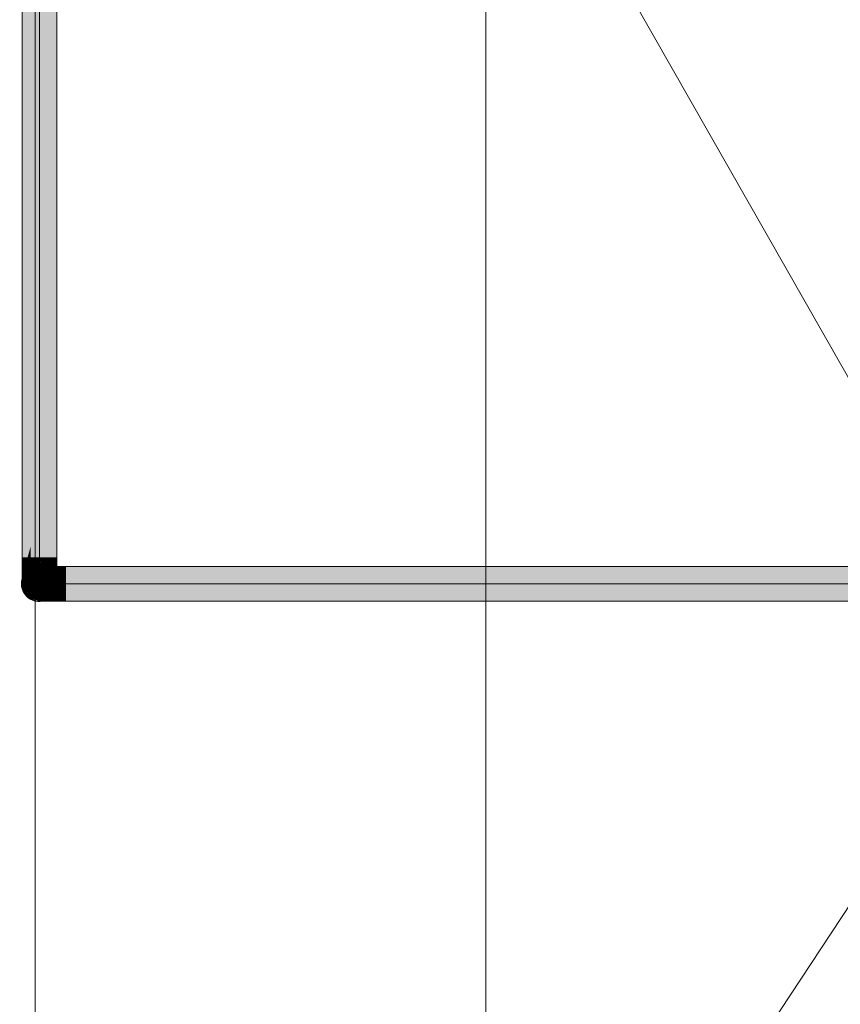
# Model space of a CAD drawing. Extents: x 69 to 739, y -141 to 453.
# Tile 43 of 48: x 340 to 367, y 200 to 233. Entities that reach past the tile are written whole.
import ezdxf
from ezdxf.lldxf.tags import DXFTag

# ---------------------------------------------------------------- set-up
doc = ezdxf.new("R2010")
doc.units = 0
doc.layers.get('0').update_dxf_attribs({"lineweight": 5})
for name, color, linetype, lineweight in [('0-Shading', 7, 'Continuous', 5), ('5_UG-BESTAND', 7, 'Continuous', 25), ('5_UG-NEU', 7, 'Continuous', 25)]:
    doc.layers.add(name, color=color, linetype=linetype, lineweight=lineweight)
doc.layers.add('S_Kaltwasser', color=7, linetype='Continuous', lineweight=18, true_color=0x006000)
tags = doc.linetypes.add('PUNKT2_S9', pattern=[0.0005, 0, -0.0005]).pattern_tags.tags
tags[6:7] = [DXFTag(74, 4), DXFTag(75, 0), DXFTag(340, '0'), DXFTag(46, 1.0), DXFTag(50, 0.0), DXFTag(44, 0.0), DXFTag(45, 0.0)]
tags[4:5] = [DXFTag(74, 4), DXFTag(75, 0), DXFTag(340, '0'), DXFTag(46, 1.0), DXFTag(50, 0.0), DXFTag(44, 0.0), DXFTag(45, 0.0)]
tags = doc.linetypes.add('STRICHPUNKT2_S5', pattern=[0.01, 0.008, -0.001, 0, -0.001]).pattern_tags.tags
tags[10:11] = [DXFTag(74, 4), DXFTag(75, 0), DXFTag(340, '0'), DXFTag(46, 1.0), DXFTag(50, 0.0), DXFTag(44, 0.0), DXFTag(45, 0.0)]
tags[8:9] = [DXFTag(74, 4), DXFTag(75, 0), DXFTag(340, '0'), DXFTag(46, 1.0), DXFTag(50, 0.0), DXFTag(44, 0.0), DXFTag(45, 0.0)]
tags[6:7] = [DXFTag(74, 4), DXFTag(75, 0), DXFTag(340, '0'), DXFTag(46, 1.0), DXFTag(50, 0.0), DXFTag(44, 0.0), DXFTag(45, 0.0)]
tags[4:5] = [DXFTag(74, 4), DXFTag(75, 0), DXFTag(340, '0'), DXFTag(46, 1.0), DXFTag(50, 0.0), DXFTag(44, 0.0), DXFTag(45, 0.0)]
tags = doc.linetypes.add('VERDECKT2_S2', pattern=[0.0027, 0.002, -0.0007]).pattern_tags.tags
tags[6:7] = [DXFTag(74, 4), DXFTag(75, 0), DXFTag(340, '0'), DXFTag(46, 1.0), DXFTag(50, 0.0), DXFTag(44, 0.0), DXFTag(45, 0.0)]
tags[4:5] = [DXFTag(74, 4), DXFTag(75, 0), DXFTag(340, '0'), DXFTag(46, 1.0), DXFTag(50, 0.0), DXFTag(44, 0.0), DXFTag(45, 0.0)]

# ---------------------------------------------------------------- blocks, each defined once
blk = doc.blocks.new('Shading-A06HSZP5NL', base_point=(467.527, 214.199))
at = {"layer": '0-Shading', "color": 98, "true_color": 0x005e00}
for points in [[(340.194, 229.036), (340.484, 229.019), (340.194, 239.232), (340.484, 239.522)], [(340.484, 229.019), (340.774, 228.96), (340.484, 239.522), (340.774, 239.232)], [(340.484, 229.019), (340.194, 229.036), (340.484, 216.259), (340.194, 215.13)], [(340.484, 229.019), (340.484, 216.083), (340.774, 228.96), (340.774, 217.175)], [(340.484, 216.083), (340.484, 214.75), (340.774, 217.175), (340.774, 214.75)], [(340.194, 215.13), (340.194, 215.011), (340.484, 216.259), (340.484, 216.083)], [(340.484, 216.083), (340.194, 215.011), (340.445, 214.75), (340.194, 214.75)], [(340.484, 216.083), (340.445, 214.75), (340.484, 214.787)], [(340.445, 214.75), (340.484, 214.75), (340.484, 214.787)], [(461.254, 214.17), (341.354, 214.17), (463.615, 213.88), (341.354, 213.88)], [(463.615, 213.88), (341.354, 213.88), (465.66, 213.59), (341.354, 213.59)]]:
    blk.add_solid(points, dxfattribs=at)
at = {"layer": '0-Shading', "color": 98, "true_color": 0x005100}
for points in [[(339.981, 229.007), (340.194, 229.036), (339.981, 238.439), (340.194, 239.232)], [(340.774, 228.96), (340.986, 228.875), (340.774, 239.232), (340.986, 238.439)], [(340.194, 215.298), (340.194, 229.036), (340.19, 215.282), (339.981, 229.007)], [(340.19, 215.282), (339.981, 229.007), (340.053, 214.75), (339.981, 214.75)], [(340.774, 214.75), (340.986, 214.75), (340.774, 228.96), (340.986, 228.875)], [(340.088, 214.75), (340.192, 215.124), (340.053, 214.75), (340.19, 215.282)], [(340.194, 215.011), (340.192, 215.124), (340.121, 214.75), (340.088, 214.75)], [(340.194, 215.13), (340.194, 215.298), (340.192, 215.124), (340.19, 215.282)], [(340.192, 215.124), (340.194, 215.011), (340.194, 215.13)], [(340.121, 214.75), (340.194, 214.75), (340.194, 215.011)], [(340.021, 214.75), (339.981, 214.75), (339.995, 214.604), (339.981, 214.6)], [(340.021, 214.61), (340.053, 214.75), (339.995, 214.604), (340.021, 214.75)], [(340.053, 214.619), (340.088, 214.75), (340.021, 214.61), (340.053, 214.75)], [(340.088, 214.628), (340.121, 214.75), (340.053, 214.619), (340.088, 214.75)], [(340.088, 214.628), (340.176, 214.65), (340.121, 214.75), (340.194, 214.75)], [(340.176, 214.65), (340.194, 214.655), (340.194, 214.75)], [(340.986, 214.75), (340.774, 214.75), (340.979, 214.602), (340.774, 214.655)], [(340.986, 214.6), (340.986, 214.75), (340.979, 214.602)], [(341.354, 214.17), (341.354, 214.382), (340.998, 214.17), (341.053, 214.382)], [(459.21, 214.382), (341.354, 214.382), (461.254, 214.17), (341.354, 214.17)], [(341.354, 213.378), (341.354, 213.59), (341.053, 213.378), (340.998, 213.59)], [(466.84, 213.378), (341.354, 213.59), (341.354, 213.378)], [(341.354, 213.59), (466.84, 213.378), (465.66, 213.59)]]:
    blk.add_solid(points, dxfattribs=at)
at = {"layer": '0-Shading', "color": 98, "true_color": 0x003c00}
for points in [[(339.904, 228.94), (339.981, 229.007), (339.904, 237.357), (339.981, 238.439)], [(340.986, 228.875), (341.064, 228.787), (340.986, 238.439), (341.064, 237.357)], [(339.904, 214.75), (339.981, 214.75), (339.904, 228.94), (339.981, 229.007)], [(340.986, 214.75), (341.064, 214.75), (340.986, 228.875), (341.064, 228.787)], [(339.981, 214.75), (339.904, 214.75), (339.974, 214.593), (339.904, 214.525)], [(339.981, 214.6), (339.981, 214.75), (339.974, 214.593)], [(341.064, 214.75), (340.986, 214.75), (341.064, 214.525), (340.986, 214.6)], [(341.354, 214.382), (341.354, 214.46), (341.053, 214.382), (341.128, 214.46)], [(458.029, 214.46), (341.354, 214.46), (459.21, 214.382), (341.354, 214.382)], [(341.079, 213.378), (341.053, 213.378), (341.097, 213.333)], [(341.128, 213.3), (341.079, 213.378), (341.097, 213.333)], [(341.128, 213.3), (341.354, 213.3), (341.079, 213.378), (341.354, 213.378)], [(341.354, 213.378), (341.354, 213.3), (466.84, 213.378), (466.84, 213.3)]]:
    blk.add_solid(points, dxfattribs=at)
at = {"layer": '0-Shading', "color": 98, "true_color": 0x003b00}
for points in [[(339.974, 214.593), (339.904, 214.525), (339.947, 214.395), (339.904, 214.315)], [(339.947, 214.395), (339.965, 214.43), (339.974, 214.593), (339.981, 214.6)], [(339.965, 214.43), (339.981, 214.46), (339.981, 214.6)], [(340.813, 214.382), (340.919, 214.46), (340.811, 214.402)], [(340.813, 214.382), (341.053, 214.382), (340.919, 214.46), (341.128, 214.46)], [(341.064, 214.525), (340.986, 214.6), (341.064, 214.315), (340.986, 214.46)], [(340.774, 214.382), (340.813, 214.382), (340.811, 214.402)], [(340.833, 213.378), (340.774, 213.378), (340.864, 213.329)], [(340.919, 213.3), (340.833, 213.378), (340.864, 213.329)], [(340.833, 213.378), (341.097, 213.333), (341.053, 213.378)], [(340.833, 213.378), (340.919, 213.3), (341.097, 213.333), (341.11, 213.3)], [(341.11, 213.3), (341.128, 213.3), (341.097, 213.333)]]:
    blk.add_solid(points, dxfattribs=at)
at = {"layer": '0-Shading', "color": 98, "true_color": 0x003900}
for points in [[(339.904, 214.135), (339.981, 214.359), (339.947, 214.395), (339.981, 214.46)], [(340.599, 214.382), (340.738, 214.46), (340.604, 214.409)], [(340.738, 214.46), (340.599, 214.382), (340.811, 214.402), (340.774, 214.382)], [(340.738, 214.46), (340.811, 214.402), (340.805, 214.46)], [(340.811, 214.402), (340.919, 214.46), (340.805, 214.46)], [(341.064, 214.315), (340.986, 214.46), (341.064, 214.135), (340.986, 214.34)], [(339.947, 214.395), (339.904, 214.315), (339.904, 214.19)], [(339.904, 214.135), (339.947, 214.395), (339.904, 214.19)], [(339.981, 214.359), (339.904, 214.135), (339.975, 214.324)], [(339.981, 214.34), (339.981, 214.359), (339.975, 214.324)], [(340.533, 214.382), (340.599, 214.382), (340.604, 214.409)], [(340.609, 213.378), (340.533, 213.378), (340.646, 213.335)], [(340.738, 213.3), (340.609, 213.378), (340.646, 213.335)], [(340.609, 213.378), (340.864, 213.329), (340.774, 213.378)], [(340.609, 213.378), (340.738, 213.3), (340.864, 213.329), (340.884, 213.3)], [(340.884, 213.3), (340.919, 213.3), (340.864, 213.329)]]:
    blk.add_solid(points, dxfattribs=at)
at = {"layer": '0-Shading', "color": 98, "true_color": 0x004f00}
for points in [[(339.995, 214.467), (340.021, 214.61), (339.981, 214.46), (339.995, 214.604)], [(339.995, 214.604), (339.981, 214.6), (339.981, 214.46)], [(340.021, 214.48), (340.053, 214.619), (339.995, 214.467), (340.021, 214.61)], [(340.053, 214.496), (340.088, 214.628), (340.021, 214.48), (340.053, 214.619)], [(340.053, 214.496), (340.111, 214.525), (340.088, 214.628), (340.176, 214.65)], [(340.176, 214.65), (340.111, 214.525), (340.194, 214.655), (340.156, 214.547)], [(340.156, 214.547), (340.194, 214.566), (340.194, 214.655)], [(340.979, 214.602), (340.774, 214.655), (340.959, 214.474), (340.774, 214.566)], [(340.959, 214.474), (340.972, 214.467), (340.979, 214.602), (340.986, 214.6)], [(340.972, 214.467), (340.986, 214.46), (340.986, 214.6)], [(340.668, 214.17), (340.861, 214.17), (340.774, 214.382), (340.813, 214.382)], [(340.861, 214.17), (340.998, 214.17), (340.813, 214.382), (341.053, 214.382)], [(341.053, 213.378), (340.998, 213.59), (340.774, 213.378), (340.668, 213.59)]]:
    blk.add_solid(points, dxfattribs=at)
at = {"layer": '0-Shading', "color": 98, "true_color": 0x004b00}
for points in [[(339.981, 214.359), (339.984, 214.362), (339.981, 214.46), (339.995, 214.467)], [(339.984, 214.362), (340.003, 214.386), (339.995, 214.467), (340.021, 214.48)], [(339.995, 214.35), (340.021, 214.368), (340.003, 214.386), (340.036, 214.429)], [(340.036, 214.429), (340.053, 214.496), (340.003, 214.386), (340.021, 214.48)], [(340.111, 214.525), (340.021, 214.368), (340.156, 214.547), (340.056, 214.392)], [(340.021, 214.368), (340.111, 214.525), (340.036, 214.429)], [(340.111, 214.525), (340.053, 214.496), (340.036, 214.429)], [(340.056, 214.392), (340.194, 214.49), (340.156, 214.547), (340.194, 214.566)], [(340.959, 214.474), (340.774, 214.566), (340.93, 214.38), (340.774, 214.49)], [(340.93, 214.38), (340.946, 214.368), (340.959, 214.474), (340.972, 214.467)], [(340.972, 214.467), (340.946, 214.368), (340.986, 214.46), (340.972, 214.35)], [(340.972, 214.35), (340.986, 214.34), (340.986, 214.46)], [(339.981, 214.34), (339.995, 214.35), (339.984, 214.362), (340.003, 214.386)], [(339.981, 214.34), (339.984, 214.362), (339.981, 214.359)], [(340.383, 214.17), (340.419, 214.17), (340.419, 214.22)], [(340.419, 214.22), (340.419, 214.17), (340.461, 214.28), (340.471, 214.267)], [(340.471, 214.267), (340.419, 214.17), (340.544, 214.17)], [(340.471, 214.267), (340.533, 214.382), (340.461, 214.28)], [(340.599, 214.382), (340.533, 214.382), (340.544, 214.17), (340.471, 214.267)], [(340.599, 214.382), (340.544, 214.17), (340.622, 214.17)], [(340.622, 214.17), (340.668, 214.17), (340.599, 214.382), (340.774, 214.382)], [(340.774, 213.378), (340.668, 213.59), (340.533, 213.378), (340.383, 213.59)]]:
    blk.add_solid(points, dxfattribs=at)
at = {"layer": '0-Shading', "color": 98, "true_color": 0x003d00}
for points in [[(340.157, 214.4), (339.981, 214.19), (340.194, 214.426), (340.086, 214.291)], [(340.086, 214.291), (340.194, 214.395), (340.194, 214.426)], [(340.157, 214.4), (340.194, 214.426), (340.194, 214.432)], [(340.896, 214.325), (340.774, 214.432), (340.862, 214.309), (340.774, 214.395)], [(339.981, 214.19), (340.157, 214.4), (339.982, 214.193)], [(339.982, 214.193), (339.995, 214.26), (339.981, 214.192), (339.981, 214.248)], [(339.981, 214.19), (339.982, 214.193), (339.981, 214.192)], [(340.157, 214.4), (339.995, 214.26), (339.982, 214.193)], [(340.028, 214.17), (340.09, 214.17), (340.138, 214.283)], [(340.138, 214.283), (340.09, 214.17), (340.155, 214.301), (340.12, 214.215)], [(340.12, 214.215), (340.09, 214.17), (340.102, 214.17)], [(340.228, 214.375), (340.12, 214.215), (340.159, 214.17), (340.102, 214.17)], [(340.155, 214.301), (340.12, 214.215), (340.229, 214.379), (340.228, 214.375)], [(340.165, 214.17), (340.233, 214.382), (340.159, 214.17), (340.228, 214.375)], [(340.305, 214.382), (340.233, 214.382), (340.286, 214.31), (340.165, 214.17)], [(340.228, 214.375), (340.233, 214.382), (340.229, 214.379)], [(340.349, 214.382), (340.305, 214.382), (340.286, 214.31)], [(340.862, 214.309), (340.88, 214.293), (340.896, 214.325), (340.914, 214.31)], [(340.914, 214.31), (340.88, 214.293), (340.946, 214.282), (340.914, 214.259)], [(340.946, 214.282), (340.914, 214.259), (340.972, 214.26), (340.946, 214.228)], [(340.972, 214.26), (340.946, 214.228), (340.986, 214.248), (340.972, 214.203)], [(340.972, 214.203), (340.986, 214.19), (340.986, 214.248)], [(340.09, 213.59), (340.028, 213.59), (340.138, 213.477)], [(340.233, 213.378), (340.09, 213.59), (340.138, 213.477)], [(340.233, 213.378), (340.349, 213.378), (340.09, 213.59), (340.165, 213.59)]]:
    blk.add_solid(points, dxfattribs=at)
at = {"layer": '0-Shading', "color": 98, "true_color": 0x004400}
for points in [[(339.995, 214.26), (340.194, 214.49), (340.021, 214.368)], [(339.995, 214.26), (340.157, 214.4), (340.194, 214.49), (340.194, 214.453)], [(340.157, 214.4), (340.194, 214.432), (340.194, 214.453)], [(340.93, 214.38), (340.774, 214.49), (340.896, 214.325), (340.774, 214.432)], [(339.995, 214.26), (340.021, 214.368), (339.981, 214.248), (339.995, 214.35)], [(339.995, 214.35), (339.981, 214.34), (339.981, 214.248)], [(340.165, 214.17), (340.266, 214.17), (340.286, 214.31)], [(340.349, 214.382), (340.266, 214.17), (340.419, 214.22), (340.383, 214.17)], [(340.266, 214.17), (340.349, 214.382), (340.286, 214.31)], [(340.392, 214.382), (340.349, 214.382), (340.424, 214.336), (340.419, 214.22)], [(340.426, 214.382), (340.392, 214.382), (340.424, 214.336)], [(340.424, 214.336), (340.419, 214.22), (340.461, 214.28)], [(340.426, 214.382), (340.424, 214.336), (340.533, 214.382), (340.461, 214.28)], [(340.896, 214.325), (340.914, 214.31), (340.93, 214.38), (340.946, 214.368)], [(340.946, 214.368), (340.914, 214.31), (340.972, 214.35), (340.946, 214.282)], [(340.972, 214.35), (340.946, 214.282), (340.986, 214.34), (340.972, 214.26)], [(340.972, 214.26), (340.986, 214.248), (340.986, 214.34)], [(340.533, 213.378), (340.383, 213.59), (340.349, 213.378), (340.165, 213.59)]]:
    blk.add_solid(points, dxfattribs=at)
at = {"layer": '0-Shading', "color": 98, "true_color": 0x005d00}
for points in [[(340.364, 214.75), (340.194, 214.75), (340.287, 214.661), (340.194, 214.655)], [(340.364, 214.667), (340.445, 214.75), (340.287, 214.661), (340.364, 214.75)], [(340.465, 214.674), (340.484, 214.75), (340.364, 214.667), (340.445, 214.75)], [(340.465, 214.674), (340.484, 214.675), (340.471, 214.697), (340.484, 214.71)], [(340.484, 214.71), (340.484, 214.75), (340.471, 214.697)], [(340.757, 214.656), (340.774, 214.75), (340.484, 214.71), (340.522, 214.75)], [(340.522, 214.75), (340.484, 214.75), (340.484, 214.71)], [(340.757, 214.656), (340.484, 214.71), (340.484, 214.675)], [(340.774, 214.655), (340.774, 214.75), (340.757, 214.656)], [(341.354, 213.88), (341.354, 214.17), (340.978, 213.88), (340.998, 214.17)], [(341.354, 213.59), (341.354, 213.88), (340.998, 213.59), (340.978, 213.88)]]:
    blk.add_solid(points, dxfattribs=at)
at = {"layer": '0-Shading', "color": 98, "true_color": 0x005a00}
for points in [[(340.227, 214.571), (340.287, 214.661), (340.194, 214.566), (340.227, 214.657)], [(340.227, 214.657), (340.194, 214.655), (340.194, 214.566)], [(340.287, 214.579), (340.364, 214.667), (340.227, 214.571), (340.287, 214.661)], [(340.406, 214.595), (340.465, 214.674), (340.287, 214.579), (340.364, 214.667)], [(340.406, 214.595), (340.445, 214.6), (340.465, 214.674), (340.484, 214.675)], [(340.445, 214.6), (340.484, 214.605), (340.484, 214.675)], [(340.757, 214.656), (340.484, 214.675), (340.71, 214.575), (340.484, 214.605)], [(340.71, 214.575), (340.74, 214.571), (340.757, 214.656), (340.774, 214.655)], [(340.774, 214.655), (340.74, 214.571), (340.774, 214.58), (340.742, 214.57)], [(340.742, 214.57), (340.774, 214.566), (340.774, 214.58)], [(340.675, 214.021), (340.668, 214.17), (340.651, 214.047)], [(340.861, 214.17), (340.668, 214.17), (340.804, 213.88), (340.675, 214.021)], [(340.861, 214.17), (340.804, 213.88), (340.935, 213.88)], [(340.935, 213.88), (340.978, 213.88), (340.861, 214.17), (340.998, 214.17)], [(340.629, 213.88), (340.682, 213.88), (340.649, 214.034)], [(340.998, 213.59), (340.978, 213.88), (340.668, 213.59), (340.629, 213.88)], [(340.649, 214.034), (340.682, 213.88), (340.651, 214.047), (340.675, 214.021)], [(340.675, 214.021), (340.682, 213.88), (340.804, 213.88)]]:
    blk.add_solid(points, dxfattribs=at)
at = {"layer": '0-Shading', "color": 98, "true_color": 0x005400}
for points in [[(340.227, 214.496), (340.287, 214.579), (340.194, 214.49), (340.227, 214.571)], [(340.227, 214.571), (340.194, 214.566), (340.194, 214.49)], [(340.298, 214.51), (340.406, 214.595), (340.227, 214.496), (340.287, 214.579)], [(340.298, 214.51), (340.364, 214.522), (340.406, 214.595), (340.445, 214.6)], [(340.445, 214.6), (340.364, 214.522), (340.484, 214.605), (340.445, 214.538)], [(340.445, 214.538), (340.484, 214.545), (340.484, 214.605)], [(340.484, 214.545), (340.535, 214.546), (340.484, 214.605), (340.604, 214.589)], [(340.535, 214.546), (340.484, 214.545), (340.522, 214.538)], [(340.604, 214.522), (340.679, 214.548), (340.522, 214.538), (340.535, 214.546)], [(340.535, 214.546), (340.679, 214.548), (340.604, 214.589), (340.71, 214.575)], [(340.641, 214.515), (340.679, 214.548), (340.604, 214.522)], [(340.679, 214.548), (340.641, 214.515), (340.739, 214.569), (340.68, 214.508)], [(340.71, 214.575), (340.679, 214.548), (340.74, 214.571), (340.739, 214.569)], [(340.74, 214.571), (340.68, 214.508), (340.774, 214.566), (340.74, 214.496)], [(340.74, 214.496), (340.774, 214.49), (340.774, 214.566)], [(340.328, 213.88), (340.46, 213.88), (340.383, 214.17), (340.419, 214.17)], [(340.419, 214.17), (340.46, 213.88), (340.649, 214.034), (340.629, 213.88)], [(340.544, 214.17), (340.419, 214.17), (340.646, 214.054), (340.649, 214.034)], [(340.622, 214.17), (340.544, 214.17), (340.646, 214.054)], [(340.622, 214.17), (340.646, 214.054), (340.668, 214.17), (340.651, 214.047)], [(340.668, 213.59), (340.629, 213.88), (340.383, 213.59), (340.328, 213.88)], [(340.646, 214.054), (340.649, 214.034), (340.651, 214.047)]]:
    blk.add_solid(points, dxfattribs=at)
at = {"layer": '0-Shading', "color": 98, "true_color": 0x004c00}
for points in [[(340.194, 214.453), (340.209, 214.462), (340.194, 214.49), (340.227, 214.496)], [(340.194, 214.432), (340.227, 214.439), (340.206, 214.455), (340.247, 214.462)], [(340.209, 214.462), (340.194, 214.453), (340.206, 214.455)], [(340.194, 214.453), (340.194, 214.432), (340.206, 214.455)], [(340.281, 214.501), (340.209, 214.462), (340.247, 214.462), (340.206, 214.455)], [(340.209, 214.462), (340.298, 214.51), (340.227, 214.496)], [(340.269, 214.465), (340.229, 214.441), (340.364, 214.471), (340.227, 214.439)], [(340.247, 214.462), (340.229, 214.441), (340.269, 214.465)], [(340.298, 214.51), (340.247, 214.462), (340.364, 214.522), (340.269, 214.465)], [(340.247, 214.462), (340.298, 214.51), (340.281, 214.501)], [(340.364, 214.522), (340.269, 214.465), (340.445, 214.538), (340.377, 214.482)], [(340.269, 214.465), (340.364, 214.471), (340.377, 214.482)], [(340.377, 214.482), (340.364, 214.471), (340.448, 214.493), (340.445, 214.49)], [(340.445, 214.538), (340.377, 214.482), (340.484, 214.545), (340.448, 214.493)], [(340.445, 214.49), (340.484, 214.499), (340.448, 214.493)], [(340.448, 214.493), (340.484, 214.499), (340.484, 214.545)], [(340.522, 214.538), (340.484, 214.545), (340.484, 214.499)], [(340.522, 214.49), (340.604, 214.522), (340.484, 214.499), (340.522, 214.538)], [(340.561, 214.481), (340.641, 214.515), (340.522, 214.49), (340.604, 214.522)], [(340.561, 214.481), (340.604, 214.471), (340.641, 214.515), (340.68, 214.508)], [(340.68, 214.508), (340.604, 214.471), (340.74, 214.496), (340.68, 214.453)], [(340.74, 214.496), (340.68, 214.453), (340.774, 214.49), (340.74, 214.439)], [(340.74, 214.439), (340.774, 214.432), (340.774, 214.49)], [(340.098, 213.88), (340.156, 213.88), (340.157, 214.136)], [(340.165, 214.17), (340.156, 213.88), (340.266, 214.17), (340.282, 213.88)], [(340.156, 213.88), (340.165, 214.17), (340.157, 214.136)], [(340.282, 213.88), (340.328, 213.88), (340.266, 214.17), (340.383, 214.17)], [(340.383, 213.59), (340.328, 213.88), (340.165, 213.59), (340.098, 213.88)]]:
    blk.add_solid(points, dxfattribs=at)
at = {"layer": '0-Shading', "color": 98, "true_color": 0x004100}
for points in [[(340.484, 214.471), (340.194, 214.395), (340.481, 214.469)], [(340.227, 214.439), (340.194, 214.395), (340.364, 214.471), (340.225, 214.403)], [(340.194, 214.432), (340.194, 214.426), (340.225, 214.439)], [(340.194, 214.426), (340.194, 214.395), (340.225, 214.439), (340.227, 214.439)], [(340.225, 214.403), (340.484, 214.471), (340.364, 214.471), (340.484, 214.499)], [(340.484, 214.47), (340.484, 214.471), (340.481, 214.469)], [(340.484, 214.471), (340.486, 214.471), (340.484, 214.499), (340.522, 214.49)], [(340.484, 214.471), (340.524, 214.46), (340.561, 214.481), (340.604, 214.471)], [(340.484, 214.47), (340.522, 214.46), (340.484, 214.471), (340.524, 214.46)], [(340.486, 214.471), (340.561, 214.481), (340.522, 214.49)], [(340.524, 214.46), (340.522, 214.46), (340.605, 214.439), (340.604, 214.439)], [(340.604, 214.471), (340.524, 214.46), (340.68, 214.453), (340.605, 214.439)], [(340.605, 214.439), (340.604, 214.439), (340.681, 214.419), (340.68, 214.419)], [(340.68, 214.453), (340.605, 214.439), (340.74, 214.439), (340.681, 214.419)], [(340.74, 214.439), (340.681, 214.419), (340.774, 214.432), (340.74, 214.404)], [(340.74, 214.404), (340.774, 214.395), (340.774, 214.432)], [(340.028, 214.17), (340.008, 214.092), (340.09, 214.17), (340.063, 213.932)], [(340.09, 214.17), (340.057, 213.88), (340.102, 214.17), (340.076, 213.88)], [(340.157, 214.136), (340.102, 214.17), (340.081, 213.88), (340.077, 213.891)], [(340.157, 214.136), (340.081, 213.88), (340.098, 213.88)], [(340.102, 214.17), (340.157, 214.136), (340.159, 214.17)], [(340.157, 214.136), (340.165, 214.17), (340.159, 214.17)], [(340.74, 214.404), (340.774, 214.395), (340.74, 214.404)], [(340.008, 214.092), (339.953, 213.88), (340.063, 213.932), (340.057, 213.88)], [(340.028, 213.59), (340.09, 213.59), (339.953, 213.88), (340.057, 213.88)], [(340.09, 213.59), (340.165, 213.59), (340.057, 213.88), (340.098, 213.88)], [(340.077, 213.891), (340.076, 213.88), (340.081, 213.88)]]:
    blk.add_solid(points, dxfattribs=at)
at = {"layer": '0-Shading', "color": 98, "true_color": 0x003600}
for points in [[(340.481, 214.469), (340.194, 214.395), (340.406, 214.439), (340.194, 214.382)], [(340.406, 214.439), (340.484, 214.47), (340.481, 214.469)], [(340.406, 214.439), (340.445, 214.45), (340.484, 214.47), (340.484, 214.465)], [(340.445, 214.45), (340.484, 214.46), (340.484, 214.465)], [(340.522, 214.46), (340.484, 214.47), (340.484, 214.465)], [(340.484, 214.46), (340.522, 214.45), (340.484, 214.465), (340.552, 214.446)], [(340.484, 214.465), (340.552, 214.446), (340.522, 214.46), (340.604, 214.439)], [(340.552, 214.446), (340.522, 214.45), (340.622, 214.426), (340.604, 214.428)], [(340.604, 214.439), (340.552, 214.446), (340.68, 214.419), (340.622, 214.426)], [(340.622, 214.426), (340.604, 214.428), (340.688, 214.407), (340.68, 214.407)], [(340.68, 214.419), (340.622, 214.426), (340.74, 214.404), (340.688, 214.407)], [(339.904, 213.88), (340.005, 214.17), (339.981, 214.17)], [(339.904, 213.88), (339.953, 213.88), (340.005, 214.17), (340.008, 214.092)], [(340.008, 214.092), (340.028, 214.17), (340.005, 214.17)], [(340.688, 214.407), (340.68, 214.407), (340.742, 214.391), (340.74, 214.391)], [(340.74, 214.404), (340.688, 214.407), (340.774, 214.395), (340.742, 214.391)], [(340.74, 214.391), (340.774, 214.382), (340.742, 214.391)], [(340.742, 214.391), (340.774, 214.382), (340.774, 214.395)], [(340.028, 213.59), (339.953, 213.88), (339.981, 213.59), (339.904, 213.88)]]:
    blk.add_solid(points, dxfattribs=at)
at = {"layer": '0-Shading', "color": 98, "true_color": 0x003100}
for points in [[(340.232, 214.382), (340.392, 214.435), (340.288, 214.406)], [(340.232, 214.382), (340.233, 214.382), (340.392, 214.435), (340.37, 214.425)], [(340.37, 214.425), (340.233, 214.382), (340.343, 214.413)], [(340.301, 214.411), (340.288, 214.406), (340.397, 214.437), (340.392, 214.435)], [(340.37, 214.425), (340.343, 214.413), (340.41, 214.437), (340.405, 214.434)], [(340.405, 214.434), (340.343, 214.413), (340.397, 214.428)], [(340.392, 214.435), (340.37, 214.425), (340.415, 214.441), (340.41, 214.437)], [(340.397, 214.437), (340.392, 214.435), (340.416, 214.442), (340.415, 214.441)], [(340.484, 214.46), (340.405, 214.434), (340.484, 214.452), (340.397, 214.428)], [(340.405, 214.434), (340.484, 214.46), (340.41, 214.437)], [(340.41, 214.437), (340.484, 214.46), (340.415, 214.441)], [(340.415, 214.441), (340.484, 214.46), (340.416, 214.442)], [(340.484, 214.46), (340.484, 214.452), (340.5, 214.46)], [(340.484, 214.452), (340.513, 214.46), (340.5, 214.46)], [(339.981, 214.19), (339.904, 213.91), (339.981, 214.17), (339.904, 213.88)], [(340.194, 214.382), (340.204, 214.382), (340.225, 214.391)], [(340.225, 214.391), (340.204, 214.382), (340.238, 214.394), (340.218, 214.386)], [(340.218, 214.386), (340.204, 214.382), (340.208, 214.382)], [(340.288, 214.406), (340.218, 214.386), (340.232, 214.382), (340.208, 214.382)], [(340.238, 214.394), (340.218, 214.386), (340.301, 214.411), (340.288, 214.406)], [(341.064, 213.91), (340.986, 214.19), (341.064, 213.88), (340.986, 214.17)], [(340.204, 213.378), (340.194, 213.378), (340.225, 213.369)], [(340.225, 213.369), (340.274, 213.356), (340.204, 213.378), (340.257, 213.363)], [(340.204, 213.378), (340.257, 213.363), (340.22, 213.378)], [(340.257, 213.363), (340.233, 213.378), (340.22, 213.378)], [(340.233, 213.378), (340.257, 213.363), (340.344, 213.347), (340.409, 213.321)], [(340.257, 213.363), (340.274, 213.356), (340.409, 213.321), (340.414, 213.319)], [(340.409, 213.321), (340.484, 213.3), (340.344, 213.347), (340.513, 213.3)], [(340.414, 213.319), (340.484, 213.3), (340.409, 213.321)]]:
    blk.add_solid(points, dxfattribs=at)
at = {"layer": '0-Shading', "color": 98, "true_color": 0x003400}
for points in [[(340.397, 214.428), (340.343, 214.413), (340.394, 214.416), (340.305, 214.382)], [(340.445, 214.412), (340.48, 214.448), (340.39, 214.395), (340.394, 214.416)], [(340.484, 214.452), (340.397, 214.428), (340.48, 214.448), (340.394, 214.416)], [(340.513, 214.46), (340.48, 214.448), (340.6, 214.46), (340.445, 214.412)], [(340.48, 214.448), (340.513, 214.46), (340.484, 214.452)], [(339.981, 214.192), (339.981, 214.248), (339.904, 213.91), (339.904, 213.997)], [(339.981, 214.192), (339.904, 213.91), (339.977, 214.174)], [(339.981, 214.19), (339.981, 214.192), (339.977, 214.174)], [(340.194, 214.395), (339.981, 214.19), (340.194, 214.382), (339.981, 214.17)], [(340.029, 214.218), (339.981, 214.17), (340.027, 214.214)], [(340.027, 214.214), (339.981, 214.17), (340.005, 214.17)], [(340.204, 214.382), (340.027, 214.214), (340.028, 214.17), (340.005, 214.17)], [(340.194, 214.382), (340.029, 214.218), (340.204, 214.382), (340.027, 214.214)], [(340.204, 214.382), (340.028, 214.17), (340.138, 214.283)], [(340.204, 214.382), (340.138, 214.283), (340.208, 214.382), (340.155, 214.301)], [(340.208, 214.382), (340.155, 214.301), (340.232, 214.382), (340.229, 214.379)], [(340.229, 214.379), (340.233, 214.382), (340.232, 214.382)], [(340.233, 214.382), (340.305, 214.382), (340.343, 214.413)], [(340.394, 214.416), (340.305, 214.382), (340.39, 214.395), (340.349, 214.382)], [(340.862, 214.309), (340.774, 214.395), (340.831, 214.325), (340.774, 214.382)], [(340.831, 214.325), (340.846, 214.31), (340.862, 214.309), (340.88, 214.293)], [(340.88, 214.293), (340.846, 214.31), (340.914, 214.259), (340.88, 214.277)], [(340.914, 214.259), (340.88, 214.277), (340.946, 214.228), (340.914, 214.242)], [(340.946, 214.228), (340.914, 214.242), (340.972, 214.203), (340.946, 214.21)], [(340.972, 214.203), (340.946, 214.21), (340.986, 214.19), (340.972, 214.184)], [(340.972, 214.184), (340.986, 214.17), (340.986, 214.19)], [(341.064, 213.997), (340.986, 214.248), (341.064, 213.91), (340.986, 214.19)], [(340.194, 213.378), (340.028, 213.59), (339.981, 213.59)], [(340.194, 213.378), (340.204, 213.378), (340.028, 213.59), (340.138, 213.477)], [(340.204, 213.378), (340.233, 213.378), (340.138, 213.477)], [(340.296, 213.378), (340.233, 213.378), (340.344, 213.347)], [(340.513, 213.3), (340.296, 213.378), (340.344, 213.347)], [(340.296, 213.378), (340.468, 213.341), (340.349, 213.378)], [(340.296, 213.378), (340.513, 213.3), (340.468, 213.341), (340.528, 213.3)], [(340.528, 213.3), (340.6, 213.3), (340.468, 213.341)]]:
    blk.add_solid(points, dxfattribs=at)
at = {"layer": '0-Shading', "color": 98, "true_color": 0x003700}
for points in [[(340.426, 214.382), (340.6, 214.46), (340.445, 214.412)], [(340.6, 214.46), (340.426, 214.382), (340.604, 214.409), (340.533, 214.382)], [(340.6, 214.46), (340.604, 214.409), (340.621, 214.46)], [(340.604, 214.409), (340.738, 214.46), (340.621, 214.46)], [(339.981, 214.248), (339.981, 214.34), (339.904, 214.005), (339.975, 214.324)], [(339.975, 214.324), (339.904, 214.135), (339.904, 214.005)], [(339.981, 214.248), (339.904, 214.005), (339.904, 213.997)], [(340.39, 214.395), (340.349, 214.382), (340.392, 214.382)], [(340.445, 214.412), (340.39, 214.395), (340.426, 214.382), (340.392, 214.382)], [(341.064, 214.135), (340.986, 214.34), (341.064, 213.997), (340.986, 214.248)], [(340.426, 213.378), (340.349, 213.378), (340.468, 213.341)], [(340.6, 213.3), (340.426, 213.378), (340.468, 213.341)], [(340.426, 213.378), (340.646, 213.335), (340.533, 213.378)], [(340.426, 213.378), (340.6, 213.3), (340.646, 213.335), (340.681, 213.3)], [(340.681, 213.3), (340.738, 213.3), (340.646, 213.335)]]:
    blk.add_solid(points, dxfattribs=at)
blk = doc.blocks.new('Referenz-A06HSZPONL', base_point=(0, -118.617))
at = {"layer": '5_UG-BESTAND', "color": 0, "linetype": 'STRICHPUNKT2_S5', "lineweight": 13, "ltscale": 0.13}
blk.add_line((355.422, 159.839), (355.422, 357.683), dxfattribs=at)
at = {"layer": '5_UG-NEU', "color": 0, "linetype": 'PUNKT2_S9', "lineweight": 13, "ltscale": 0.13}
for p, q in [((340.345, 161.839), (399.651, 251.703)), ((360.345, 233.439), (401.105, 161.839))]:
    blk.add_line(p, q, dxfattribs=at)
at = {"layer": '5_UG-NEU', "color": 0, "linetype": 'VERDECKT2_S2', "lineweight": 13, "ltscale": 0.13}
blk.add_line((340.345, 233.439), (340.345, 161.839), dxfattribs=at)
blk = doc.blocks.new('Sanpress INOX-A06HSZR2NL', base_point=(260.825, 160.649))
at = {"color": 0, "linetype": 'ByBlock', "lineweight": -2, "ltscale": 0.18}
for p, q in [((340.484, 214.48), (340.484, 266.539)), ((467.71, 213.88), (340.484, 213.88))]:
    blk.add_line(p, q, dxfattribs=at)
at = {"color": 0, "lineweight": -2}
blk.add_ellipse((340.484, 213.88), major_axis=(0.424, 0.424), ratio=1, start_param=0, end_param=4.712389, dxfattribs=at)
blk = doc.blocks.new('Geometrie-A06HSZRCNL', base_point=(128.227, 144.777))
at = {"layer": 'S_Kaltwasser'}
for p, q in [((339.904, 266.269), (339.904, 214.75)), ((341.064, 214.75), (341.064, 266.269)), ((340.243, 214.75), (339.904, 214.75)), ((341.064, 214.75), (339.904, 214.75)), ((339.904, 214.75), (339.904, 214.525)), ((339.904, 214.525), (339.904, 214.315)), ((340.724, 214.75), (340.243, 214.75)), ((340.513, 214.46), (340.484, 214.46)), ((340.6, 214.46), (340.513, 214.46)), ((340.738, 214.46), (340.6, 214.46)), ((341.064, 214.75), (340.724, 214.75)), ((340.919, 214.46), (340.738, 214.46)), ((341.128, 214.46), (340.919, 214.46)), ((341.064, 214.75), (341.064, 214.525)), ((341.064, 214.525), (341.064, 214.315)), ((341.354, 214.46), (341.128, 214.46)), ((466.84, 214.46), (341.354, 214.46)), ((341.354, 214.46), (341.354, 214.12)), ((341.354, 213.3), (341.354, 214.46)), ((339.904, 214.315), (339.904, 214.135)), ((339.904, 214.135), (339.904, 213.997)), ((341.064, 214.315), (341.064, 214.135)), ((341.064, 214.135), (341.064, 213.997)), ((341.354, 214.12), (341.354, 213.64)), ((339.904, 213.997), (339.904, 213.91)), ((339.904, 213.91), (339.904, 213.88)), ((341.064, 213.997), (341.064, 213.91)), ((341.064, 213.91), (341.064, 213.88)), ((341.354, 213.64), (341.354, 213.3)), ((340.513, 213.3), (340.484, 213.3)), ((340.6, 213.3), (340.513, 213.3)), ((340.738, 213.3), (340.6, 213.3)), ((340.919, 213.3), (340.738, 213.3)), ((341.128, 213.3), (340.919, 213.3)), ((341.354, 213.3), (341.128, 213.3)), ((341.354, 213.3), (466.84, 213.3))]:
    blk.add_line(p, q, dxfattribs=at)
blk.add_circle((340.484, 213.88), 0.58, dxfattribs=at)
blk.add_circle((340.484, 213.88), 0.58, dxfattribs=at)
blk.add_circle((340.484, 213.88), 0.58, dxfattribs=at)

msp = doc.modelspace()

# ---------------------------------------------------------------- block references
at = {"color": 251, "lineweight": 25, "ltscale": 0.25, "true_color": 0x585858}
msp.add_blockref('Referenz-A06HSZPONL', (0, -118.617), dxfattribs=at)
msp.add_blockref('Shading-A06HSZP5NL', (467.527, 214.199))
at = {"linetype": 'Continuous', "ltscale": 0.13}
msp.add_blockref('Geometrie-A06HSZRCNL', (128.227, 144.777), dxfattribs=at)
at = {"layer": 'S_Kaltwasser', "ltscale": 0.18}
msp.add_blockref('Sanpress INOX-A06HSZR2NL', (260.825, 160.649), dxfattribs=at)

doc.saveas('drawing.dxf')
